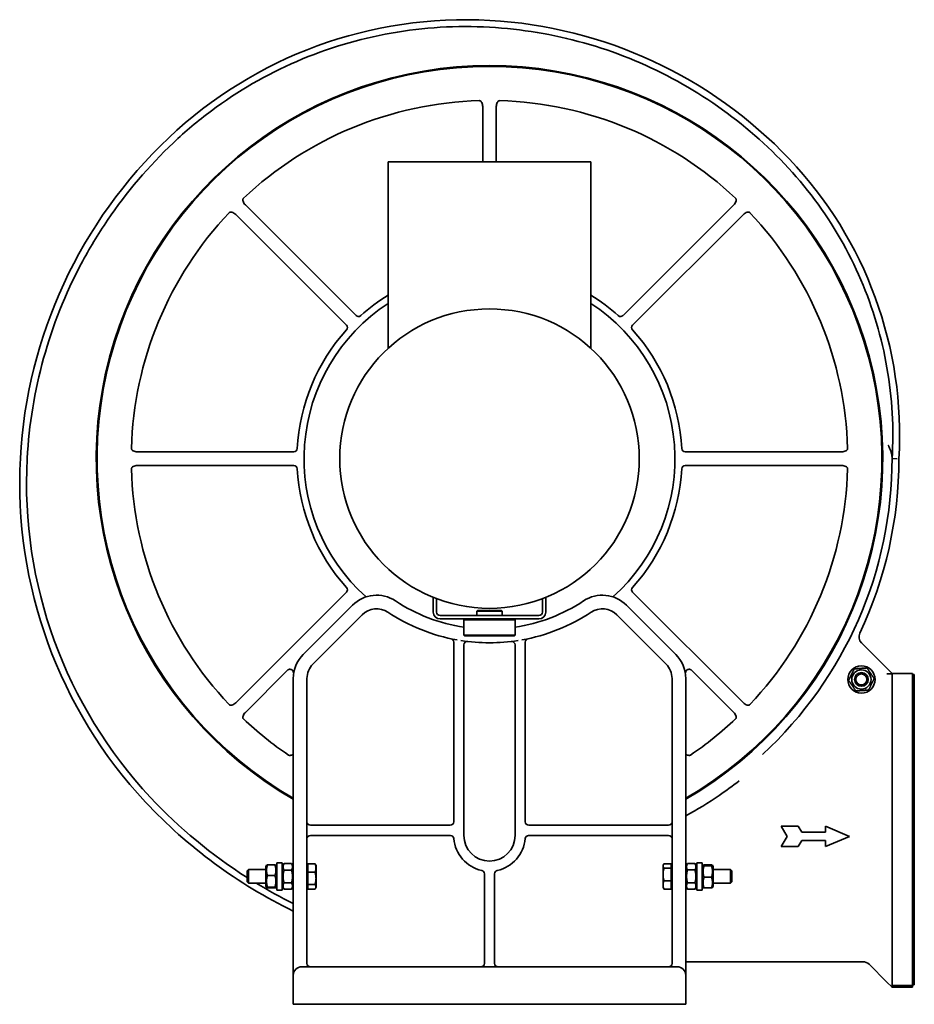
# Model space of a CAD drawing. Header units: millimetres. Extents: x 368 to 892, y 157 to 734.
import ezdxf

# ---------------------------------------------------------------- set-up
doc = ezdxf.new("R2010")
doc.units = ezdxf.units.MM
doc.header["$LTSCALE"] = 3
doc.layers.add('Krawędzie widoczne(ISO)', color=7, linetype='Continuous', lineweight=35, true_color=0x262659)

msp = doc.modelspace()

# ---------------------------------------------------------------- linework, layer by layer
at = {"layer": 'Krawędzie widoczne(ISO)'}
for p, q in [((639.19, 683.21), (639.19, 650.8)), ((647.19, 650.8), (647.19, 683.21)), ((583.71, 541.38), (583.71, 650.8)), ((583.71, 650.8), (702.68, 650.8)), ((583.71, 541.38), (583.71, 650.8)), ((583.71, 650.8), (583.71, 650.8)), ((702.68, 541.38), (702.68, 650.8)), ((564.94, 560.71), (500.07, 625.58)), ((786.32, 625.58), (721.45, 560.71)), ((494.41, 619.92), (559.28, 555.05)), ((727.1, 555.05), (791.98, 619.92)), ((528.53, 480.8), (436.78, 480.8)), ((849.61, 480.8), (757.86, 480.8)), ((882.19, 476.71), (879.19, 476.8)), ((436.78, 472.8), (528.53, 472.8)), ((757.86, 472.8), (849.61, 472.8)), ((559.28, 398.54), (494.41, 333.67)), ((791.98, 333.67), (727.1, 398.54)), ((610.19, 395.43), (610.19, 386.8)), ((612.19, 394.65), (612.19, 386.8)), ((674.19, 394.65), (674.19, 386.8)), ((676.19, 386.8), (676.19, 395.43)), ((562.88, 390.84), (534.05, 362.01)), ((636.19, 387.8), (635.69, 387.3)), ((650.69, 387.3), (635.69, 387.3)), ((635.69, 384.8), (635.69, 387.3)), ((636.19, 387.8), (650.19, 387.8)), ((650.19, 387.8), (650.69, 387.3)), ((650.69, 384.8), (650.69, 387.3)), ((752.34, 362.01), (723.5, 390.84)), ((539.71, 356.35), (568.54, 385.18)), ((672.19, 384.8), (614.19, 384.8)), ((614.19, 382.8), (672.19, 382.8)), ((628.69, 382.8), (628.19, 382.3)), ((658.19, 382.3), (628.19, 382.3)), ((628.19, 373.3), (628.19, 382.3)), ((657.69, 382.8), (658.19, 382.3)), ((658.19, 373.3), (658.19, 382.3)), ((717.85, 385.18), (746.68, 356.35)), ((628.19, 373.3), (658.19, 373.3)), ((628.69, 372.8), (628.19, 373.3)), ((657.69, 372.8), (628.69, 372.8)), ((657.69, 372.8), (658.19, 373.3)), ((622.19, 369.24), (622.19, 263.81)), ((628.19, 255.81), (628.19, 367.58)), ((658.19, 367.58), (658.19, 255.81)), ((664.19, 263.81), (664.19, 369.24)), ((879.19, 350.8), (861.25, 368.74)), ((500.07, 328.01), (524.75, 352.7)), ((761.64, 352.7), (786.32, 328.01)), ((528.19, 347.86), (528.19, 318.25)), ((536.19, 318.25), (536.19, 347.86)), ((750.19, 347.86), (750.19, 318.25)), ((758.19, 318.25), (758.19, 347.86)), ((876.19, 350.61), (879.19, 350.61)), ((879.19, 350.61), (879.19, 350.8)), ((891.19, 350.8), (879.19, 350.8)), ((879.19, 350.37), (879.19, 167.8)), ((891.19, 167.8), (891.19, 350.8)), ((891.19, 350.3), (892.19, 350.3)), ((892.19, 168.3), (892.19, 350.3)), ((528.19, 318.25), (528.19, 311.97)), ((536.19, 311.97), (536.19, 318.25)), ((750.19, 318.25), (750.19, 311.97)), ((758.19, 311.97), (758.19, 318.25)), ((528.19, 311.97), (528.19, 245.25)), ((536.19, 245.25), (536.19, 311.97)), ((750.19, 311.97), (750.19, 245.25)), ((758.19, 245.25), (758.19, 311.97)), ((620.19, 261.81), (538.19, 261.81)), ((748.19, 261.81), (666.19, 261.81)), ((814.19, 261.3), (824.19, 261.3)), ((817.66, 255.3), (814.19, 261.3)), ((824.19, 261.3), (826.21, 257.8)), ((840.19, 261.3), (854.19, 255.3)), ((840.19, 257.8), (840.19, 261.3)), ((538.19, 255.81), (620.28, 255.81)), ((666.11, 255.81), (748.19, 255.81)), ((814.19, 249.3), (817.66, 255.3)), ((826.21, 257.8), (840.19, 257.8)), ((854.19, 255.3), (840.19, 249.3)), ((824.19, 249.3), (814.19, 249.3)), ((826.21, 252.8), (824.19, 249.3)), ((840.19, 252.8), (826.21, 252.8)), ((840.19, 249.3), (840.19, 252.8)), ((528.19, 242.56), (528.19, 245.25)), ((528.19, 173.81), (528.19, 242.56)), ((536.19, 245.25), (536.19, 242.56)), ((536.19, 180.81), (536.19, 242.56)), ((750.19, 242.56), (750.19, 245.25)), ((750.19, 242.56), (750.19, 180.81)), ((758.19, 245.25), (758.19, 242.56)), ((758.19, 242.56), (758.19, 173.81)), ((511.99, 237.46), (512.49, 238.32)), ((511.99, 237.46), (511.99, 226.16)), ((513.07, 238.55), (517.42, 238.55)), ((518.49, 237.46), (517.99, 238.32)), ((518.49, 223.81), (518.49, 239.81)), ((518.49, 239.81), (521.69, 239.81)), ((521.69, 239.81), (521.69, 223.81)), ((521.69, 237.46), (522.76, 239.3)), ((522.77, 239.31), (527.12, 239.31)), ((528.19, 237.46), (527.13, 239.3)), ((536.79, 237.51), (536.19, 237.51)), ((536.79, 234.38), (536.79, 239.2)), ((536.79, 239.2), (540.91, 239.2)), ((541.49, 238.31), (541.25, 238.73)), ((541.49, 236.79), (541.49, 238.31)), ((541.49, 230.68), (541.49, 236.79)), ((744.89, 238.31), (745.14, 238.73)), ((744.89, 238.31), (744.89, 237.91)), ((744.89, 237.91), (744.89, 232.93)), ((749.59, 239.2), (745.47, 239.2)), ((749.59, 239.2), (749.59, 236.63)), ((749.59, 237.51), (750.19, 237.51)), ((758.19, 237.46), (759.26, 239.3)), ((763.62, 239.31), (759.27, 239.31)), ((764.69, 237.46), (763.63, 239.3)), ((764.69, 223.81), (764.69, 239.81)), ((767.89, 239.81), (764.69, 239.81)), ((767.89, 239.81), (767.89, 223.81)), ((767.89, 237.46), (768.39, 238.32)), ((773.32, 238.55), (768.97, 238.55)), ((773.32, 238.03), (768.97, 238.03)), ((774.39, 237.46), (773.89, 238.32)), ((774.39, 226.16), (774.39, 237.46)), ((501.19, 235.04), (501.96, 235.81)), ((501.19, 228.57), (501.19, 235.04)), ((501.96, 235.81), (501.96, 227.81)), ((511.99, 235.81), (501.96, 235.81)), ((513.07, 232.33), (517.42, 232.33)), ((522.77, 235.54), (527.12, 235.54)), ((536.79, 226.99), (536.79, 234.38)), ((536.79, 234.38), (540.91, 234.38)), ((640.19, 233.36), (640.19, 180.81)), ((646.19, 180.81), (646.19, 233.36)), ((744.89, 232.93), (744.89, 226.82)), ((749.59, 236.63), (745.47, 236.63)), ((749.59, 236.63), (749.59, 229.23)), ((763.62, 235.58), (759.27, 235.58)), ((773.32, 231.28), (768.97, 231.28)), ((774.39, 235.81), (784.43, 235.81)), ((784.43, 227.81), (784.43, 235.81)), ((785.19, 235.04), (784.43, 235.81)), ((785.19, 235.04), (785.19, 228.57)), ((501.19, 228.57), (501.96, 227.81)), ((511.99, 227.81), (501.96, 227.81)), ((511.99, 226.16), (512.49, 225.29)), ((513.07, 225.58), (517.42, 225.58)), ((518.49, 226.16), (517.99, 225.29)), ((521.69, 226.16), (522.76, 224.31)), ((522.77, 228.03), (527.12, 228.03)), ((528.19, 226.16), (527.13, 224.31)), ((536.79, 226.11), (536.19, 226.11)), ((536.79, 226.99), (540.91, 226.99)), ((536.79, 224.41), (536.79, 226.99)), ((541.49, 225.31), (541.25, 224.89)), ((541.49, 225.7), (541.49, 230.68)), ((541.49, 225.31), (541.49, 225.7)), ((744.89, 226.82), (744.89, 225.31)), ((744.89, 225.31), (745.14, 224.89)), ((749.59, 229.23), (745.47, 229.23)), ((749.59, 229.23), (749.59, 224.41)), ((749.59, 226.11), (750.19, 226.11)), ((758.19, 226.16), (759.26, 224.31)), ((763.62, 228.07), (759.27, 228.07)), ((764.69, 226.16), (763.63, 224.31)), ((767.89, 226.16), (768.39, 225.29)), ((774.39, 226.16), (773.89, 225.29)), ((774.39, 227.81), (784.43, 227.81)), ((785.19, 228.57), (784.43, 227.81)), ((513.07, 225.06), (517.42, 225.06)), ((518.49, 223.81), (521.69, 223.81)), ((522.77, 224.3), (527.12, 224.3)), ((536.79, 224.41), (540.91, 224.41)), ((749.59, 224.41), (745.47, 224.41)), ((763.62, 224.3), (759.27, 224.3)), ((767.89, 223.81), (764.69, 223.81)), ((773.32, 225.06), (768.97, 225.06)), ((758.19, 181.8), (780.68, 181.8)), ((798.73, 181.8), (862.12, 181.8)), ((865.66, 180.33), (876.19, 169.8)), ((528.19, 173.81), (528.19, 156.81)), ((533.19, 178.81), (538.19, 178.81)), ((748.19, 178.81), (538.19, 178.81)), ((748.19, 178.81), (753.19, 178.81)), ((758.19, 156.81), (758.19, 173.81)), ((876.19, 169.8), (878.99, 167)), ((879.19, 167.03), (879.19, 167.8)), ((879.19, 167.8), (891.19, 167.8)), ((891.19, 168.3), (892.19, 168.3)), ((891.19, 167.8), (891.19, 166.8)), ((878.99, 167), (879.04, 166.95)), ((879.04, 166.95), (879.19, 166.8)), ((879.19, 166.95), (879.04, 166.95)), ((879.19, 166.8), (879.19, 166.95)), ((891.19, 166.8), (879.19, 166.8)), ((538.19, 156.81), (528.19, 156.81)), ((538.19, 156.81), (748.19, 156.81)), ((758.19, 156.81), (748.19, 156.81))]:
    msp.add_line(p, q, dxfattribs=at)
for centre, radius in [((643.19, 476.8), 87.8), ((861.19, 347.3), 8), ((861.19, 347.3), 5.65), ((861.19, 347.3), 4), ((861.19, 347.3), 4), ((861.19, 347.3), 3.23)]:
    msp.add_circle(centre, radius, dxfattribs=at)
for centre, radius, start, end in [((629.13, 481.04), 253.16, 86.76502, 133.40321), ((628.61, 471.71), 262.5, 43.511, 86.76502), ((643.19, 476.8), 230.5, 299.92827, 240.07173), ((643.19, 476.8), 230, 300, 240), ((643.19, 476.8), 210, 91.63033, 133.36967), ((643.19, 476.8), 210, 46.63033, 88.36967), ((647.1, 462.04), 279.3, 133.40321, 176.92802), ((648.42, 490.52), 235.18, 356.62703, 43.511), ((643.19, 476.8), 210, 136.63033, 178.36967), ((643.19, 476.8), 210, 1.63033, 43.36967), ((643.19, 476.8), 112.83, 121.81717, 132.00532), ((643.19, 476.8), 112.83, 47.99468, 58.18286), ((643.19, 476.8), 108.69, 123.18117, 228.25208), ((643.19, 476.8), 108.69, 311.74634, 56.81886), ((643.19, 476.8), 112.83, 137.99468, 177.00532), ((643.19, 476.8), 112.83, 2.99468, 42.00532), ((641.63, 462.34), 273.82, 176.92802, 223.06343), ((641.63, 462.34), 269.82, 176.92802, 223.06343), ((643.19, 476.8), 236, 312.70934, 0.08665), ((643.19, 476.8), 240, 334.74805, 359.97165), ((643.19, 476.8), 236, 0.08665, 0.08705), ((643.19, 476.8), 210, 181.63033, 223.36967), ((643.19, 476.8), 112.83, 182.99468, 222.00532), ((643.19, 476.8), 112.83, 317.99468, 357.00532), ((643.19, 476.8), 210, 316.63033, 358.36967), ((577.03, 376.7), 20, 56.53696, 135), ((643.19, 476.81), 100, 236.53696, 261.37307), ((643.19, 476.81), 100, 278.62693, 303.46304), ((709.36, 376.7), 20, 45, 123.46304), ((577.03, 376.7), 12, 56.53696, 135), ((709.36, 376.7), 12, 45, 123.46304), ((643.19, 476.81), 108, 236.53696, 259.89523), ((614.19, 386.8), 4, 180, 270), ((614.19, 386.8), 2, 180, 270), ((643.19, 476.81), 108, 280.10477, 303.46304), ((672.19, 386.8), 4, 270, 0), ((672.19, 386.8), 2, 270, 0), ((620.19, 369.24), 2, 0, 77.32044), ((643.19, 476.81), 108, 261.04883, 278.95117), ((630.19, 367.58), 2, 83.21282, 180), ((656.19, 367.58), 2, 0, 95.93677), ((666.19, 369.24), 2, 102.70454, 180), ((864.78, 372.28), 5, 154.74805, 225), ((548.19, 347.86), 20, 135, 180), ((738.19, 347.86), 20, 0, 45), ((548.19, 347.86), 12, 135, 180), ((738.19, 347.86), 12, 0, 45), ((643.19, 476.8), 210, 226.63033, 235.85768), ((643.19, 476.8), 210, 304.14232, 313.36967), ((662.94, 455.4), 206.89, 312.7093092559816, 312.709313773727), ((657.1, 476.8), 291, 223.06343, 237.60432), ((643.19, 476.8), 239, 298.76195, 304.28936), ((657.1, 476.8), 295, 223.06343, 244.08908), ((538.19, 263.81), 2, 180, 270), ((620.19, 263.81), 2, 270, 0), ((666.19, 263.81), 2, 180, 270), ((748.19, 263.81), 2, 270, 0), ((538.19, 253.81), 2, 90, 180), ((620.28, 253.81), 2, 4.98854, 90), ((643.19, 255.81), 15, 180, 0), ((666.11, 253.81), 2, 90, 175.01146), ((748.19, 253.81), 2, 0, 90), ((643.19, 255.81), 21, 184.98854, 257.44414), ((643.19, 255.81), 21, 282.55586, 355.01146), ((638.19, 233.36), 2, 0, 77.44414), ((648.19, 233.36), 2, 102.55586, 180), ((657.1, 476.8), 291, 238.83042, 243.70585), ((538.19, 180.81), 2, 180, 270), ((638.19, 180.81), 2, 270, 0), ((648.19, 180.81), 2, 180, 270), ((748.19, 180.81), 2, 270, 0), ((862.12, 176.8), 5, 45, 90), ((533.19, 173.81), 5, 90, 180), ((753.19, 173.81), 5, 0, 90)]:
    msp.add_arc(centre, radius, start, end, dxfattribs=at)
for centre, major_axis, ratio, start_param, end_param in [((566.35, 562.12), (0.05, 2), 0.998843, 2.382905, 3.900278), ((720.03, 562.12), (-0.05, 2), 0.998843, 2.382907, 3.900281), ((557.87, 553.64), (-2, -0.05), 0.998843, 2.382907, 3.900281), ((728.52, 553.64), (-2, 0.05), 0.998843, 5.524497, 7.041871), ((528.52, 482.8), (-1.38, 1.45), 0.998843, 2.382905, 3.900278), ((757.86, 482.8), (1.38, 1.45), 0.998843, 2.382907, 3.900281), ((528.52, 470.8), (1.38, 1.45), 0.998843, 5.5245, 7.041873), ((757.86, 470.8), (-1.38, 1.45), 0.998843, 5.524497, 7.041871), ((557.87, 399.96), (-2, 0.05), 0.998843, 2.382905, 3.900278), ((728.52, 399.96), (-2, -0.05), 0.998843, 5.5245, 7.041873), ((876.19, 167.03), (3, 0), 0.026186, 5.909533, 6.283185)]:
    msp.add_ellipse(centre, major_axis=major_axis, ratio=ratio, start_param=start_param, end_param=end_param, dxfattribs=at)
for points, knots in [([(643.19, 729.8), (623.99, 730.88), (585.26, 728.59), (529.37, 711.82), (487.22, 687.43), (464.96, 668.71), (457.93, 662.06)], [-70.345083, -70.345083, -70.345083, -70.345083, -64.932031, -59.51898, -54.105928, -51.399403, -51.399403, -51.399403, -51.399403]), ([(816.08, 649.68), (803.46, 662.98), (775.25, 687.01), (725.81, 713.42), (680.56, 726.15), (652.56, 729.27), (643.19, 729.8)], [-88.880164, -88.880164, -88.880164, -88.880164, -83.584427, -78.288689, -72.992952, -70.345083, -70.345083, -70.345083, -70.345083]), ([(639.19, 683.21), (639.19, 683.66), (639.15, 684.11), (638.96, 684.92), (638.83, 685.33), (638.45, 686.01), (638.24, 686.25), (637.91, 686.51), (637.78, 686.59), (637.5, 686.69), (637.36, 686.72), (637.22, 686.71)], [0, 0, 0, 0, 0.1341523, 0.1341523, 0.2487793, 0.2487793, 0.339235, 0.339235, 0.3880952, 0.3880952, 0.4344629, 0.4344629, 0.4344629, 0.4344629]), ([(649.17, 686.71), (649.03, 686.72), (648.89, 686.69), (648.61, 686.59), (648.48, 686.51), (648.14, 686.25), (647.94, 686.01), (647.56, 685.33), (647.42, 684.92), (647.24, 684.11), (647.19, 683.66), (647.19, 683.21)], [0, 0, 0, 0, 0.042707, 0.042707, 0.0877101, 0.0877101, 0.1710244, 0.1710244, 0.2766008, 0.2766008, 0.400163, 0.400163, 0.400163, 0.400163]), ([(457.93, 662.06), (443.47, 648.38), (424, 625.49), (398.27, 582.77), (379.73, 536.24), (373.26, 496.69), (372.19, 476.8)], [-51.399403, -51.399403, -51.399403, -51.399403, -45.793665, -42.990797, -37.385059, -31.779322, -31.779322, -31.779322, -31.779322]), ([(879.19, 476.8), (879.72, 485.68), (879.77, 512.41), (872.1, 556.74), (850.68, 606.85), (828.73, 636.36), (816.08, 649.68)], [-107.36509, -107.36509, -107.36509, -107.36509, -104.724414, -99.442997, -94.161581, -88.880164, -88.880164, -88.880164, -88.880164]), ([(498.99, 629.45), (498.88, 629.36), (498.8, 629.24), (498.68, 628.97), (498.64, 628.83), (498.59, 628.4), (498.62, 628.09), (498.81, 627.39), (498.98, 627.01), (499.46, 626.25), (499.75, 625.9), (500.07, 625.58)], [0, 0, 0, 0, 0.0427038, 0.0427038, 0.0877033, 0.0877033, 0.1710217, 0.1710217, 0.2649876, 0.2649876, 0.3584297, 0.3584297, 0.3584297, 0.3584297]), ([(786.32, 625.58), (786.64, 625.9), (786.93, 626.25), (787.37, 626.95), (787.57, 627.34), (787.77, 628.09), (787.8, 628.4), (787.75, 628.83), (787.71, 628.97), (787.59, 629.24), (787.5, 629.36), (787.4, 629.45)], [0, 0, 0, 0, 0.1341525, 0.1341525, 0.2487645, 0.2487645, 0.3392061, 0.3392061, 0.3880523, 0.3880523, 0.434407, 0.434407, 0.434407, 0.434407]), ([(494.41, 619.92), (494.09, 620.24), (493.74, 620.53), (493.04, 620.97), (492.65, 621.17), (491.9, 621.38), (491.59, 621.4), (491.16, 621.35), (491.02, 621.31), (490.75, 621.19), (490.63, 621.11), (490.54, 621)], [0, 0, 0, 0, 0.1341525, 0.1341525, 0.2487645, 0.2487645, 0.3392061, 0.3392061, 0.3880523, 0.3880523, 0.434407, 0.434407, 0.434407, 0.434407]), ([(795.85, 621), (795.75, 621.11), (795.64, 621.19), (795.37, 621.31), (795.22, 621.35), (794.8, 621.4), (794.49, 621.38), (793.78, 621.18), (793.41, 621.01), (792.65, 620.53), (792.29, 620.24), (791.98, 619.92)], [0, 0, 0, 0, 0.0427038, 0.0427038, 0.0877033, 0.0877033, 0.1710217, 0.1710217, 0.2649876, 0.2649876, 0.3584297, 0.3584297, 0.3584297, 0.3584297]), ([(433.28, 482.77), (433.27, 482.63), (433.3, 482.49), (433.4, 482.22), (433.48, 482.08), (433.74, 481.75), (433.98, 481.54), (434.62, 481.18), (435, 481.04), (435.88, 480.84), (436.33, 480.8), (436.78, 480.8)], [0, 0, 0, 0, 0.0427052, 0.0427052, 0.0877063, 0.0877063, 0.1710229, 0.1710229, 0.2649882, 0.2649882, 0.3584286, 0.3584286, 0.3584286, 0.3584286]), ([(849.61, 480.8), (850.05, 480.8), (850.51, 480.84), (851.38, 481.04), (851.77, 481.18), (852.41, 481.54), (852.65, 481.75), (852.91, 482.08), (852.99, 482.22), (853.09, 482.49), (853.11, 482.63), (853.11, 482.77)], [0, 0, 0, 0, 0.1341524, 0.1341524, 0.2690606, 0.2690606, 0.3886793, 0.3886793, 0.4532874, 0.4532874, 0.5145998, 0.5145998, 0.5145998, 0.5145998]), ([(879.19, 477.15), (879.19, 477.62), (879.16, 478.04), (879.04, 478.94), (878.95, 479.42), (878.74, 480.19), (878.64, 480.46), (878.3, 481.41), (878.07, 482.06), (877.7, 482.9), (877.59, 483.12), (877.38, 483.61), (877.32, 483.77), (877.23, 484.03), (877.19, 484.12), (877.15, 484.26), (877.13, 484.31), (877.11, 484.38), (877.1, 484.4), (877.09, 484.44), (877.08, 484.45), (877.08, 484.47), (877.08, 484.48), (877.07, 484.48), (877.07, 484.49), (877.07, 484.49), (877.07, 484.49), (877.07, 484.49), (877.07, 484.49), (877.07, 484.5), (877.07, 484.5), (877.07, 484.5), (877.07, 484.5), (877.07, 484.5), (877.07, 484.5), (877.07, 484.5), (877.07, 484.5), (877.07, 484.5), (877.07, 484.5), (877.07, 484.5), (877.07, 484.5), (877.07, 484.5), (877.07, 484.49), (877.07, 484.49), (877.07, 484.49), (877.07, 484.49), (877.07, 484.49), (877.07, 484.49)], [0.0001831, 0.0001831, 0.0001831, 0.0001831, 0.1525622, 0.1525622, 0.307885, 0.307885, 0.4161173, 0.4161173, 0.6687858, 0.6687858, 0.8223143, 0.8223143, 0.9011253, 0.9011253, 0.943977, 0.943977, 0.9662874, 0.9662874, 0.9775029, 0.9775029, 0.9841737, 0.9841737, 0.987053, 0.987053, 0.9882766, 0.9882766, 0.988883, 0.988883, 0.989292, 0.989292, 0.9894384, 0.9894384, 0.9894968, 0.9894968, 0.9895432, 0.9895432, 0.9895906, 0.9895906, 0.9896286, 0.9896286, 0.9896997, 0.9896997, 0.9898826, 0.9898826, 0.9904452, 0.9904452, 0.9908848, 0.9908848, 0.9908848, 0.9908848]), ([(436.78, 472.8), (436.33, 472.8), (435.88, 472.75), (435, 472.55), (434.62, 472.41), (433.98, 472.05), (433.74, 471.85), (433.48, 471.51), (433.4, 471.38), (433.3, 471.1), (433.27, 470.96), (433.28, 470.82)], [0, 0, 0, 0, 0.1341524, 0.1341524, 0.2690625, 0.2690625, 0.3886851, 0.3886851, 0.4532944, 0.4532944, 0.514608, 0.514608, 0.514608, 0.514608]), ([(853.11, 470.82), (853.11, 470.96), (853.09, 471.1), (852.99, 471.38), (852.91, 471.51), (852.65, 471.85), (852.41, 472.05), (851.77, 472.41), (851.38, 472.55), (850.51, 472.75), (850.05, 472.8), (849.61, 472.8)], [0, 0, 0, 0, 0.0427049, 0.0427049, 0.0877056, 0.0877056, 0.1710226, 0.1710226, 0.2649866, 0.2649866, 0.3584245, 0.3584245, 0.3584245, 0.3584245]), ([(526.63, 353.23), (526.46, 353.27), (526.29, 353.29), (525.96, 353.28), (525.79, 353.26), (525.46, 353.16), (525.3, 353.09), (525.01, 352.92), (524.87, 352.82), (524.75, 352.7)], [0.0002187, 0.0002187, 0.0002187, 0.0002187, 0.050967, 0.050967, 0.0998446, 0.0998446, 0.1460841, 0.1460841, 0.1923218, 0.1923218, 0.1923218, 0.1923218]), ([(526.63, 353.23), (526.78, 353.19), (526.93, 353.14), (527.2, 353.01), (527.33, 352.94), (527.63, 352.72), (527.79, 352.55), (528.06, 352.15), (528.15, 351.95), (528.25, 351.55), (528.26, 351.35), (528.24, 351.15), (528.23, 351.15), (528.23, 351.15)], [0.0002134, 0.0002134, 0.0002134, 0.0002134, 0.0474959, 0.0474959, 0.094416, 0.094416, 0.1679198, 0.1679198, 0.2375332, 0.2375332, 0.3071265, 0.3071265, 0.3076224, 0.3076224, 0.3076224, 0.3076224]), ([(758.15, 351.15), (758.15, 351.15), (758.15, 351.15), (758.13, 351.35), (758.14, 351.55), (758.24, 351.95), (758.33, 352.15), (758.59, 352.55), (758.76, 352.72), (759.06, 352.94), (759.18, 353.01), (759.46, 353.14), (759.61, 353.19), (759.76, 353.23)], [-0.0006372, -0.0006372, -0.0006372, -0.0006372, 0, 0, 0.0894214, 0.0894214, 0.1788688, 0.1788688, 0.2733148, 0.2733148, 0.3336031, 0.3336031, 0.3943571, 0.3943571, 0.3943571, 0.3943571]), ([(761.64, 352.7), (761.52, 352.82), (761.38, 352.92), (761.09, 353.09), (760.93, 353.16), (760.6, 353.26), (760.43, 353.28), (760.1, 353.29), (759.93, 353.27), (759.76, 353.23)], [0.0000001, 0.0000001, 0.0000001, 0.0000001, 0.0509891, 0.0509891, 0.1019801, 0.1019801, 0.1558803, 0.1558803, 0.2118434, 0.2118434, 0.2118434, 0.2118434]), ([(879.19, 350.37), (879.19, 350.41), (879.12, 350.44), (878.81, 350.5), (878.58, 350.53), (878.05, 350.57), (877.71, 350.58), (876.97, 350.6), (876.57, 350.61), (876.19, 350.61)], [0.4533586, 0.4533586, 0.4533586, 0.4533586, 0.5666851, 0.5666851, 0.6800117, 0.6800117, 0.7930742, 0.7930742, 0.9061368, 0.9061368, 0.9061368, 0.9061368]), ([(490.54, 332.59), (490.63, 332.49), (490.75, 332.41), (491.02, 332.28), (491.16, 332.24), (491.59, 332.19), (491.9, 332.22), (492.61, 332.41), (492.98, 332.59), (493.74, 333.06), (494.09, 333.35), (494.41, 333.67)], [0, 0, 0, 0, 0.0427027, 0.0427027, 0.0877008, 0.0877008, 0.1710207, 0.1710207, 0.2649917, 0.2649917, 0.3584449, 0.3584449, 0.3584449, 0.3584449]), ([(791.98, 333.67), (792.29, 333.35), (792.65, 333.06), (793.41, 332.59), (793.78, 332.41), (794.49, 332.22), (794.8, 332.19), (795.22, 332.24), (795.37, 332.28), (795.64, 332.41), (795.75, 332.49), (795.85, 332.59)], [0, 0, 0, 0, 0.1341526, 0.1341526, 0.2690506, 0.2690506, 0.3886579, 0.3886579, 0.453253, 0.453253, 0.5145534, 0.5145534, 0.5145534, 0.5145534]), ([(500.07, 328.01), (499.75, 327.7), (499.46, 327.34), (498.98, 326.58), (498.81, 326.21), (498.62, 325.5), (498.59, 325.19), (498.64, 324.77), (498.68, 324.62), (498.8, 324.35), (498.88, 324.24), (498.99, 324.14)], [0, 0, 0, 0, 0.1341526, 0.1341526, 0.2690506, 0.2690506, 0.3886579, 0.3886579, 0.453253, 0.453253, 0.5145534, 0.5145534, 0.5145534, 0.5145534]), ([(787.4, 324.14), (787.5, 324.24), (787.59, 324.35), (787.71, 324.62), (787.75, 324.77), (787.8, 325.19), (787.77, 325.5), (787.58, 326.21), (787.4, 326.58), (786.93, 327.34), (786.64, 327.7), (786.32, 328.01)], [0, 0, 0, 0, 0.0427027, 0.0427027, 0.0877008, 0.0877008, 0.1710207, 0.1710207, 0.2649917, 0.2649917, 0.3584449, 0.3584449, 0.3584449, 0.3584449]), ([(525.33, 302.99), (525.43, 302.93), (525.53, 302.87), (525.75, 302.8), (525.86, 302.79), (525.97, 302.79)], [0, 0, 0, 0, 0.03530174, 0.03530174, 0.06801125, 0.06801125, 0.06801125, 0.06801125]), ([(527.96, 303.29), (527.96, 303.29), (527.96, 303.29), (527.95, 303.23), (527.9, 303.17), (527.7, 303.05), (527.55, 302.99), (527.21, 302.9), (527, 302.86), (526.48, 302.81), (526.22, 302.79), (525.97, 302.79)], [-0.0008831, -0.0008831, -0.0008831, -0.0008831, 0, 0, 0.0756846, 0.0756846, 0.1561071, 0.1561071, 0.2230561, 0.2230561, 0.2799847, 0.2799847, 0.2799847, 0.2799847]), ([(760.38, 302.78), (760.26, 302.79), (760.15, 302.79), (759.91, 302.81), (759.78, 302.82), (759.44, 302.86), (759.22, 302.89), (758.84, 302.99), (758.69, 303.06), (758.49, 303.18), (758.43, 303.24), (758.42, 303.29), (758.42, 303.29), (758.42, 303.29)], [0.0042497, 0.0042497, 0.0042497, 0.0042497, 0.0391578, 0.0391578, 0.0784826, 0.0784826, 0.1519995, 0.1519995, 0.2217578, 0.2217578, 0.290693, 0.290693, 0.2913398, 0.2913398, 0.2913398, 0.2913398]), ([(760.42, 302.78), (760.44, 302.79), (760.46, 302.79), (760.51, 302.79), (760.53, 302.79), (760.62, 302.8), (760.68, 302.82), (760.85, 302.87), (760.96, 302.93), (761.06, 302.99)], [0.00011705, 0.00011705, 0.00011705, 0.00011705, 0.00608671, 0.00608671, 0.01370424, 0.01370424, 0.03269203, 0.03269203, 0.06795172, 0.06795172, 0.06795172, 0.06795172]), ([(780.68, 181.8), (781.13, 181.8), (782.03, 181.8), (783.2, 181.8), (784.41, 181.8), (785.42, 181.8), (786.53, 181.8), (787.22, 181.8), (787.78, 181.8), (788.06, 181.8), (788.42, 181.8), (788.72, 181.8), (789.05, 181.8), (789.27, 181.8), (789.48, 181.8), (789.6, 181.8), (789.71, 181.8), (789.79, 181.8), (789.94, 181.8), (790.13, 181.8), (790.45, 181.8), (790.74, 181.8), (791.18, 181.8), (791.6, 181.8), (792.22, 181.8), (792.75, 181.8), (793.4, 181.8), (793.9, 181.8), (794.64, 181.8), (795.35, 181.8), (796.37, 181.8), (797.47, 181.8), (798.31, 181.8), (798.73, 181.8)], [-1.623, -1.623, -1.623, -1.623, -1.48775, -1.3525, -1.284875, -1.149625, -1.082, -0.997469, -0.980562, -0.94675, -0.929844, -0.896031, -0.879125, -0.853765, -0.845312, -0.832633, -0.828406, -0.819953, -0.815726, -0.794594, -0.777687, -0.743875, -0.726969, -0.67625, -0.642437, -0.574812, -0.541, -0.473375, -0.439562, -0.338125, -0.2705, -0.13525, 0, 0, 0, 0])]:
    msp.add_open_spline(points, degree=3, knots=knots, dxfattribs=at)
for points, weights in [([(853.71, 346.78), (855.35, 350.15), (857, 353.52)], [1, 1.15470053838, 1]), ([(857, 353.52), (860.74, 353.78), (864.49, 354.04)], [1, 1.15470053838, 1]), ([(864.49, 354.04), (866.58, 350.93), (868.68, 347.82)], [1, 1.15470053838, 1]), ([(857.9, 340.55), (855.8, 343.66), (853.71, 346.78)], [1, 1.15470053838, 1]), ([(868.68, 347.82), (867.04, 344.45), (865.39, 341.07)], [1, 1.15470053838, 1]), ([(865.39, 341.07), (861.65, 340.81), (857.9, 340.55)], [1, 1.15470053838, 1]), ([(513.07, 238.55), (511.98, 235.44), (513.07, 232.33)], [1, 1.15470053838, 1]), ([(512.49, 238.32), (512.56, 238.43), (513.07, 238.55)], [1.07604750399, 1.06731188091, 1]), ([(517.42, 238.55), (517.93, 238.43), (517.99, 238.32)], [1, 1.06731188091, 1.07604750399]), ([(517.42, 232.33), (518.51, 235.44), (517.42, 238.55)], [1, 1.15470053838, 1]), ([(522.77, 239.31), (521.68, 237.43), (522.77, 235.54)], [1, 1.15470053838, 1]), ([(522.76, 239.3), (522.76, 239.31), (522.77, 239.31)], [1.00089568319, 1.00044914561, 1]), ([(527.12, 239.31), (527.13, 239.31), (527.13, 239.3)], [1, 1.00044914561, 1.00089568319]), ([(527.12, 235.54), (528.21, 237.43), (527.12, 239.31)], [1, 1.15470053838, 1]), ([(540.91, 239.2), (541.12, 238.95), (541.25, 238.73)], [1, 1.01323684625, 1.01724092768]), ([(541.49, 236.79), (541.49, 237.91), (540.91, 239.2)], [1, 1.0379548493, 1]), ([(540.91, 234.38), (541.49, 235.67), (541.49, 236.79)], [1, 1.0379548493, 1]), ([(745.47, 239.2), (744.89, 238.51), (744.89, 237.91)], [1, 1.0379548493, 1]), ([(744.89, 237.91), (744.89, 237.32), (745.47, 236.63)], [1, 1.0379548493, 1]), ([(759.27, 239.31), (758.18, 237.44), (759.27, 235.58)], [1, 1.15470053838, 1]), ([(763.62, 235.58), (764.71, 237.44), (763.62, 239.31)], [1, 1.15470053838, 1]), ([(768.97, 238.55), (767.88, 238.29), (768.97, 238.03)], [1, 1.15470053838, 1]), ([(768.97, 238.03), (767.88, 234.66), (768.97, 231.28)], [1, 1.15470053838, 1]), ([(773.32, 238.03), (774.41, 238.29), (773.32, 238.55)], [1, 1.15470053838, 1]), ([(773.32, 231.28), (774.41, 234.66), (773.32, 238.03)], [1, 1.15470053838, 1]), ([(513.07, 232.33), (511.98, 228.95), (513.07, 225.58)], [1, 1.15470053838, 1]), ([(517.42, 225.58), (518.51, 228.95), (517.42, 232.33)], [1, 1.15470053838, 1]), ([(522.77, 235.54), (521.68, 231.79), (522.77, 228.03)], [1, 1.15470053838, 1]), ([(527.12, 228.03), (528.21, 231.79), (527.12, 235.54)], [1, 1.15470053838, 1]), ([(541.49, 230.68), (541.49, 232.4), (540.91, 234.38)], [1, 1.0379548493, 1]), ([(745.47, 236.63), (744.89, 234.64), (744.89, 232.93)], [1, 1.0379548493, 1]), ([(744.89, 232.93), (744.89, 231.21), (745.47, 229.23)], [1, 1.0379548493, 1]), ([(759.27, 235.58), (758.18, 231.82), (759.27, 228.07)], [1, 1.15470053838, 1]), ([(763.62, 228.07), (764.71, 231.82), (763.62, 235.58)], [1, 1.15470053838, 1]), ([(768.97, 231.28), (767.88, 228.17), (768.97, 225.06)], [1, 1.15470053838, 1]), ([(773.32, 225.06), (774.41, 228.17), (773.32, 231.28)], [1, 1.15470053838, 1]), ([(513.07, 225.58), (511.98, 225.32), (513.07, 225.06)], [1, 1.15470053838, 1]), ([(517.42, 225.06), (518.51, 225.32), (517.42, 225.58)], [1, 1.15470053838, 1]), ([(522.77, 228.03), (521.68, 226.17), (522.77, 224.3)], [1, 1.15470053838, 1]), ([(527.12, 224.3), (528.21, 226.17), (527.12, 228.03)], [1, 1.15470053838, 1]), ([(540.91, 226.99), (541.49, 228.97), (541.49, 230.68)], [1, 1.0379548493, 1]), ([(541.49, 225.7), (541.49, 226.3), (540.91, 226.99)], [1, 1.0379548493, 1]), ([(540.91, 224.41), (541.49, 225.1), (541.49, 225.7)], [1, 1.0379548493, 1]), ([(745.47, 229.23), (744.89, 227.94), (744.89, 226.82)], [1, 1.0379548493, 1]), ([(744.89, 226.82), (744.89, 225.7), (745.47, 224.41)], [1, 1.0379548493, 1]), ([(759.27, 228.07), (758.18, 226.19), (759.27, 224.3)], [1, 1.15470053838, 1]), ([(763.62, 224.3), (764.71, 226.19), (763.62, 228.07)], [1, 1.15470053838, 1]), ([(768.97, 225.06), (768.46, 225.18), (768.39, 225.29)], [1, 1.06731188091, 1.07604750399]), ([(773.89, 225.29), (773.83, 225.18), (773.32, 225.06)], [1.07604750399, 1.06731188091, 1]), ([(745.47, 224.41), (745.27, 224.66), (745.14, 224.89)], [1, 1.01323684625, 1.01724092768]), ([(759.27, 224.3), (759.26, 224.31), (759.26, 224.31)], [1, 1.00044914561, 1.00089568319]), ([(763.63, 224.31), (763.63, 224.31), (763.62, 224.3)], [1.00089568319, 1.00044914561, 1])]:
    msp.add_rational_spline(points, weights, degree=2, dxfattribs=at)
for points in [[(760.4, 302.78), (760.4, 302.78), (760.41, 302.78), (760.42, 302.78)], [(789.49, 287.8), (785.75, 284.91), (781.86, 282.07), (777.84, 279.33)]]:
    msp.add_open_spline(points, degree=3, dxfattribs=at)

doc.saveas('drawing.dxf')
